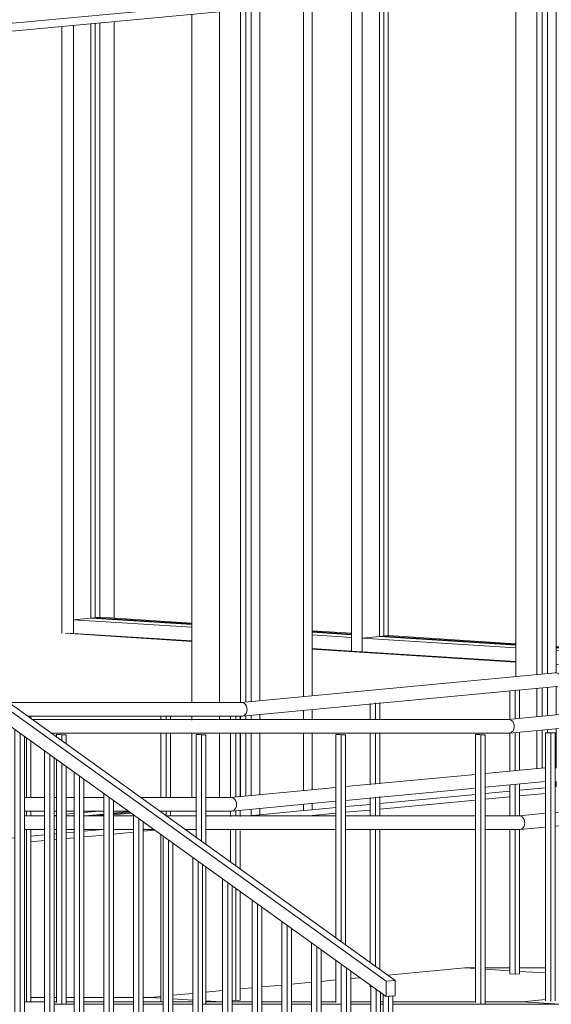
# Model space of a CAD drawing. Header units: millimetres. Extents: x -784 to 360321, y -10607 to 16514.
# Tile 58 of 95: x 272470 to 274406, y -2196 to 1393. Entities that reach past the tile are written whole.
import ezdxf

# ---------------------------------------------------------------- set-up
doc = ezdxf.new("R2010")
doc.units = ezdxf.units.MM
for name, color, linetype, lineweight in [('A-AREA', 7, 'Continuous', 5), ('A-GLAZ-CURT', 7, 'Continuous', 5), ('A-GLAZ-CWMG', 7, 'Continuous', 5), ('S-COLS-SYMB', 7, 'Continuous', 18)]:
    doc.layers.add(name, color=color, linetype=linetype, lineweight=lineweight)
for name, color, linetype, lineweight, true_color in [('A-FLOR', 7, 'Continuous', 18, 0x7f7f7f), ('A-FLOR-HRAL', 7, 'Continuous', 18, 0x7f7f7f), ('A-WALL', 7, 'Continuous', 18, 0x7f7f7f)]:
    doc.layers.add(name, color=color, linetype=linetype, lineweight=lineweight, true_color=true_color)

# ---------------------------------------------------------------- blocks, each defined once
blk = doc.blocks.new('Panel systemowy - Przeszklony-V232-_3D_ Kopia 1')
at = {"layer": 'A-GLAZ-CURT', "color": 250, "true_color": 0x404040}
for p, q in [((47502.1, 1530.6), (47502.1, -994.7)), ((47502.1, -1044.4), (47502.1, -1148.4)), ((47502.1, -1198), (47502.1, -1337.6))]:
    blk.add_line(p, q, dxfattribs=at)
at = {"layer": 'A-GLAZ-CURT'}
for p, q in [((47521.4, -992.9), (47521.4, 1532.4)), ((47521.4, -1146.6), (47521.4, -1042.6)), ((47521.4, -1335.8), (47521.4, -1196.2))]:
    blk.add_line(p, q, dxfattribs=at)
blk = doc.blocks.new('Prostokątny szpros - 50 x 150mm-V240-_3D_ Kopia 1')
at = {"layer": 'A-GLAZ-CWMG'}
for p, q in [((46462.1, 1462), (46462.1, -1092.6)), ((46493.9, -1089.6), (46493.9, 1465)), ((46462.1, -1142.3), (46462.1, -1159.9)), ((46493.9, -1159.9), (46493.9, -1139.3)), ((46462.1, -1207.2), (46462.1, -1435.5)), ((46493.9, -1432.5), (46493.9, -1207.2)), ((46462.1, -1485.2), (46462.1, -1508.4)), ((46493.9, -1505.4), (46462.1, -1508.4)), ((46493.9, -1505.4), (46493.9, -1482.2))]:
    blk.add_line(p, q, dxfattribs=at)
at = {"layer": 'A-GLAZ-CWMG', "color": 250, "true_color": 0x404040}
for p, q in [((46346.3, 1421.9), (46346.3, -1097)), ((46346.3, -1145.1), (46346.3, -1160)), ((46346.3, -1207.2), (46346.3, -1443.4))]:
    blk.add_line(p, q, dxfattribs=at)
blk = doc.blocks.new('Prostokątny szpros - 50 x 150mm-V242-_3D_ Kopia 1')
at = {"layer": 'A-GLAZ-CWMG'}
for p, q in [((47541.1, 1563.5), (47541.1, -991)), ((47572.9, -988.3), (47572.9, 1566.5)), ((47541.1, -1040.8), (47541.1, -1144.8)), ((47572.9, -1141.8), (47572.9, -1037.8)), ((47541.1, -1194.4), (47541.1, -1207.8)), ((47572.9, -1335.8), (47572.9, -1191.4)), ((47572.9, -1403.9), (47572.9, -1384))]:
    blk.add_line(p, q, dxfattribs=at)
at = {"layer": 'A-GLAZ-CWMG', "color": 250, "true_color": 0x404040}
blk.add_line((47425.3, 1523.4), (47425.3, -1001.9), dxfattribs=at)
blk = doc.blocks.new('Prostokątny szpros - 50 x 150mm-V243-_3D_ Kopia 1')
at = {"layer": 'A-GLAZ-CWMG'}
for p, q in [((46652.8, 1480), (46652.8, -1074.9)), ((46684.6, -1072), (46684.6, 1483)), ((46652.8, -1124.4), (46652.8, -1159.7)), ((46684.6, -1159.7), (46684.6, -1121.4)), ((46652.8, -1207.2), (46652.8, -1417.8)), ((46684.6, -1414.9), (46684.6, -1207.2)), ((46652.8, -1467.2), (46652.8, -1490.4)), ((46684.6, -1487.4), (46684.6, -1464.2)), ((46684.6, -1487.4), (46652.8, -1490.4))]:
    blk.add_line(p, q, dxfattribs=at)
blk = doc.blocks.new('Prostokątny szpros - 50 x 150mm-V251-_3D_ Kopia 1')
at = {"layer": 'A-GLAZ-CWMG'}
for p, q in [((46652.8, -1467.2), (46652.8, -1490.4)), ((46493.9, -1505.4), (46493.9, -1482.2)), ((46493.9, -1505.4), (46652.8, -1490.4))]:
    blk.add_line(p, q, dxfattribs=at)
blk = doc.blocks.new('Prostokątny szpros - 50 x 150mm-V253-_3D_ Kopia 1')
at = {"layer": 'A-GLAZ-CWMG'}
for p, q in [((46930.9, -1464.3), (47279.1, -1431.5)), ((47314.3, -1428.2), (47404.3, -1419.7)), ((47439.5, -1416.4), (47533.4, -1407.6)), ((46684.6, -1487.4), (46684.6, -1464.2)), ((46805.7, -1476), (46895.7, -1467.6)), ((46684.6, -1487.4), (46770.6, -1479.3))]:
    blk.add_line(p, q, dxfattribs=at)
blk = doc.blocks.new('Prostokątny szpros - 50 x 150mm-1766947-_3D_ Kopia 1')
at = {"layer": 'A-GLAZ-CWMG'}
for p, q in [((34967, 351.6), (35864, 436)), ((35864, 465.3), (35864, 436)), ((34967, 351.6), (34967, 380.9))]:
    blk.add_line(p, q, dxfattribs=at)
blk = doc.blocks.new('Panel systemowy - Przeszklony-1765324-_3D_ Kopia 1')
at = {"layer": 'A-GLAZ-CURT', "color": 250, "true_color": 0x404040}
for p, q in [((45878.5, 1377.9), (45878.5, -788.6)), ((45878.5, -788.6), (46245.7, -812)), ((46684.6, -840), (46827.1, -849.1))]:
    blk.add_line(p, q, dxfattribs=at)
at = {"layer": 'A-GLAZ-CURT', "color": 8, "true_color": 0x6f6f6f}
for p, q in [((45894.4, -787.1), (45894.4, 1379.4)), ((45878.5, -788.6), (45894.4, -787.1)), ((46245.7, -809.5), (45894.4, -787.1)), ((46827.1, -846.6), (46684.6, -837.5))]:
    blk.add_line(p, q, dxfattribs=at)
blk = doc.blocks.new('Prostokątny szpros - 50 x 150mm-V257-_3D_ Kopia 1')
at = {"layer": 'A-GLAZ-CWMG', "color": 250, "true_color": 0x404040}
for p, q in [((45815.3, 1371.9), (45815.3, -844.4)), ((45815.3, -844.4), (45796, -843.1))]:
    blk.add_line(p, q, dxfattribs=at)
at = {"layer": 'A-GLAZ-CWMG', "color": 8, "true_color": 0x6f6f6f}
blk.add_line((45910.6, 1380.9), (45910.6, -790.6), dxfattribs=at)
blk = doc.blocks.new('Prostokątny szpros - 50 x 150mm-V258-_3D_ Kopia 1')
at = {"layer": 'A-GLAZ-CWMG', "color": 8, "true_color": 0x6f6f6f}
blk.add_line((46961, 1479.7), (46961, -857.6), dxfattribs=at)
at = {"layer": 'A-GLAZ-CWMG', "color": 250, "true_color": 0x404040}
for p, q in [((46827.1, 1467.1), (46827.1, -908.9)), ((46865.7, 1470.7), (46865.7, -911.4)), ((46865.7, -911.4), (46827.1, -908.9))]:
    blk.add_line(p, q, dxfattribs=at)
blk = doc.blocks.new('Prostokątny szpros - 50 x 150mm-1765318-_3D_ Kopia 1')
at = {"layer": 'A-GLAZ-CWMG', "color": 250, "true_color": 0x404040}
for p, q in [((45815.3, -794.5), (45878.5, -788.6)), ((45815.3, -844.4), (45815.3, -794.5)), ((45815.3, -794.5), (46245.7, -822)), ((45815.3, -844.4), (46245.7, -871.8)), ((46684.6, -850), (46827.1, -859)), ((46827.1, -859), (46827.1, -908.9)), ((46684.6, -899.8), (46827.1, -908.9))]:
    blk.add_line(p, q, dxfattribs=at)
at = {"layer": 'A-GLAZ-CWMG', "color": 8, "true_color": 0x6f6f6f}
for p, q in [((45878.5, -788.6), (45910.6, -785.5)), ((45910.6, -785.5), (46245.7, -806.9)), ((46684.6, -834.9), (46827.1, -844))]:
    blk.add_line(p, q, dxfattribs=at)
blk = doc.blocks.new('Panel systemowy - Przeszklony-V263-_3D_ Kopia 1')
at = {"layer": 'A-GLAZ-CURT', "color": 250, "true_color": 0x404040}
for p, q in [((46928.9, 1476.7), (46928.9, -855.6)), ((46928.9, -855.6), (47425.3, -887.2)), ((47572.9, -896.6), (47877.5, -916.1))]:
    blk.add_line(p, q, dxfattribs=at)
at = {"layer": 'A-GLAZ-CURT', "color": 8, "true_color": 0x6f6f6f}
for p, q in [((46944.8, -854.1), (46944.8, 1478.2)), ((46928.9, -855.6), (46944.8, -854.1)), ((47425.3, -884.7), (46944.8, -854.1)), ((47877.5, -913.6), (47572.9, -894.1))]:
    blk.add_line(p, q, dxfattribs=at)
blk = doc.blocks.new('Prostokątny szpros - 50 x 150mm-V264-_3D_ Kopia 1')
at = {"layer": 'A-GLAZ-CWMG', "color": 250, "true_color": 0x404040}
for p, q in [((46865.7, -861.5), (46928.9, -855.6)), ((46865.7, -911.4), (46865.7, -861.5)), ((46865.7, -861.5), (47425.3, -897.2)), ((46865.7, -911.4), (47425.3, -947.1)), ((47572.9, -906.6), (47877.5, -926.1)), ((47877.5, -926.1), (47877.5, -975.9)), ((47572.9, -956.5), (47877.5, -975.9))]:
    blk.add_line(p, q, dxfattribs=at)
at = {"layer": 'A-GLAZ-CWMG', "color": 8, "true_color": 0x6f6f6f}
for p, q in [((46928.9, -855.6), (46961, -852.5)), ((46961, -852.5), (47425.3, -882.2)), ((47572.9, -891.6), (47877.5, -911))]:
    blk.add_line(p, q, dxfattribs=at)
blk = doc.blocks.new('Poręcz - 25mm-1723114-_3D_ Kopia 1')
at = {"layer": 'A-FLOR-HRAL', "color": 7, "lineweight": 5}
for p, q in [((45277.3, -2128.5), (45277.3, -961.3)), ((45296.6, -975.2), (45296.6, -2129.7)), ((45312.4, -2128.2), (45312.4, -986.6)), ((45277.3, -2128.5), (45296.6, -2129.7)), ((45296.6, -2129.7), (45312.4, -2128.2))]:
    blk.add_line(p, q, dxfattribs=at)
blk = doc.blocks.new('Poręcz - 25mm-1723112-_3D_ Kopia 1')
at = {"layer": 'A-FLOR-HRAL', "color": 7, "lineweight": 5}
for p, q in [((45385.3, -2135.4), (45385.3, -1039.1)), ((45404.6, -1053), (45404.6, -2136.6)), ((45420.5, -2135.1), (45420.5, -1064.4)), ((45385.3, -2135.4), (45404.6, -2136.6)), ((45404.6, -2136.6), (45420.5, -2135.1))]:
    blk.add_line(p, q, dxfattribs=at)
blk = doc.blocks.new('Poręcz - 25mm-1723110-_3D_ Kopia 1')
at = {"layer": 'A-FLOR-HRAL', "color": 7, "lineweight": 5}
for p, q in [((45493.4, -2304.3), (45493.4, -1116.8)), ((45512.7, -1130.7), (45512.7, -2305.5)), ((45528.6, -2304), (45528.6, -1142.2)), ((45493.4, -2304.3), (45512.7, -2305.5)), ((45512.7, -2305.5), (45528.6, -2304))]:
    blk.add_line(p, q, dxfattribs=at)
blk = doc.blocks.new('Poręcz - 25mm-1723108-_3D_ Kopia 1')
at = {"layer": 'A-FLOR-HRAL', "color": 7, "lineweight": 5}
for p, q in [((45601.5, -2311.2), (45601.5, -1194.6)), ((45620.8, -1208.5), (45620.8, -2312.4)), ((45636.7, -2310.9), (45636.7, -1219.9)), ((45601.5, -2311.2), (45620.8, -2312.4)), ((45620.8, -2312.4), (45636.7, -2310.9))]:
    blk.add_line(p, q, dxfattribs=at)
blk = doc.blocks.new('Poręcz - 25mm-1723106-_3D_ Kopia 1')
at = {"layer": 'A-FLOR-HRAL', "color": 7, "lineweight": 5}
for p, q in [((45709.5, -2318.1), (45709.5, -1272.4)), ((45728.8, -1286.3), (45728.8, -2319.3)), ((45744.7, -2317.8), (45744.7, -1297.7)), ((45709.5, -2318.1), (45726.9, -2319.2)), ((45728.8, -2319.3), (45744.7, -2317.8))]:
    blk.add_line(p, q, dxfattribs=at)
blk = doc.blocks.new('Poręcz - 25mm-1723104-_3D_ Kopia 1')
at = {"layer": 'A-FLOR-HRAL', "color": 7, "lineweight": 5}
for p, q in [((45817.6, -2487), (45817.6, -1350.2)), ((45836.9, -1364.1), (45836.9, -2488.2)), ((45852.8, -2486.7), (45852.8, -1375.5)), ((45817.6, -2487), (45836.9, -2488.2)), ((45836.9, -2488.2), (45852.8, -2486.7))]:
    blk.add_line(p, q, dxfattribs=at)
blk = doc.blocks.new('Poręcz - 25mm-1723102-_3D_ Kopia 1')
at = {"layer": 'A-FLOR-HRAL', "color": 7, "lineweight": 5}
for p, q in [((45925.7, -2493.9), (45925.7, -1427.9)), ((45945, -1441.8), (45945, -2495.1)), ((45960.9, -2493.6), (45960.9, -1453.3)), ((45925.7, -2493.9), (45945, -2495.1)), ((45945, -2495.1), (45960.9, -2493.6))]:
    blk.add_line(p, q, dxfattribs=at)
blk = doc.blocks.new('Poręcz - 25mm-1723100-_3D_ Kopia 1')
at = {"layer": 'A-FLOR-HRAL', "color": 7, "lineweight": 5}
for p, q in [((46033.7, -2662.8), (46033.7, -1505.7)), ((46053, -1519.6), (46053, -2664)), ((46068.9, -2662.5), (46068.9, -1531)), ((46033.7, -2662.8), (46053, -2664)), ((46053, -2664), (46068.9, -2662.5))]:
    blk.add_line(p, q, dxfattribs=at)
blk = doc.blocks.new('Poręcz - 25mm-1723098-_3D_ Kopia 1')
at = {"layer": 'A-FLOR-HRAL', "color": 7, "lineweight": 5}
for p, q in [((46141.8, -2669.7), (46141.8, -1583.5)), ((46161.1, -1597.4), (46161.1, -2670.9)), ((46177, -2669.4), (46177, -1608.8)), ((46141.8, -2669.7), (46161.1, -2670.9)), ((46161.1, -2670.9), (46177, -2669.4))]:
    blk.add_line(p, q, dxfattribs=at)
blk = doc.blocks.new('Poręcz - 25mm-1723096-_3D_ Kopia 1')
at = {"layer": 'A-FLOR-HRAL', "color": 7, "lineweight": 5}
for p, q in [((46249.9, -2838.6), (46249.9, -1661.3)), ((46269.2, -1675.1), (46269.2, -2839.8)), ((46285.1, -2838.3), (46285.1, -1686.6)), ((46249.9, -2838.6), (46269.2, -2839.8)), ((46269.2, -2839.8), (46285.1, -2838.3))]:
    blk.add_line(p, q, dxfattribs=at)
blk = doc.blocks.new('Poręcz - 25mm-1723094-_3D_ Kopia 1')
at = {"layer": 'A-FLOR-HRAL', "color": 7, "lineweight": 5}
for p, q in [((46357.9, -2845.5), (46357.9, -1739)), ((46377.2, -1752.9), (46377.2, -2846.7)), ((46393.1, -2845.2), (46393.1, -1764.4)), ((46357.9, -2845.5), (46377.2, -2846.7)), ((46377.2, -2846.7), (46393.1, -2845.2))]:
    blk.add_line(p, q, dxfattribs=at)
blk = doc.blocks.new('Poręcz - 25mm-1723092-_3D_ Kopia 1')
at = {"layer": 'A-FLOR-HRAL', "color": 7, "lineweight": 5}
for p, q in [((46466, -2852.7), (46466, -1816.8)), ((46485.3, -1830.7), (46485.3, -3015.6)), ((46501.2, -3014.1), (46501.2, -1842.1)), ((46466, -3014.4), (46485.3, -3015.6)), ((46485.3, -3015.6), (46501.2, -3014.1))]:
    blk.add_line(p, q, dxfattribs=at)
blk = doc.blocks.new('Poręcz - 25mm-1723090-_3D_ Kopia 1')
at = {"layer": 'A-FLOR-HRAL', "color": 7, "lineweight": 5}
for p, q in [((46574.1, -3021.3), (46574.1, -1894.6)), ((46593.4, -1908.5), (46593.4, -3022.5)), ((46609.3, -3021), (46609.3, -1919.9)), ((46574.1, -3021.3), (46593.4, -3022.5)), ((46593.4, -3022.5), (46609.3, -3021))]:
    blk.add_line(p, q, dxfattribs=at)
blk = doc.blocks.new('Poręcz - 25mm-1723088-_3D_ Kopia 1')
at = {"layer": 'A-FLOR-HRAL', "color": 7, "lineweight": 5}
for p, q in [((46682.1, -3028.2), (46682.1, -1972.4)), ((46701.4, -1986.2), (46701.4, -3029.4)), ((46717.3, -3027.9), (46717.3, -1997.7)), ((46682.1, -3028.2), (46701.4, -3029.4)), ((46701.4, -3029.4), (46717.3, -3027.9))]:
    blk.add_line(p, q, dxfattribs=at)
blk = doc.blocks.new('Poręcz - 25mm-1723086-_3D_ Kopia 1')
at = {"layer": 'A-FLOR-HRAL', "color": 7, "lineweight": 5}
for p, q in [((46790.2, -3197.1), (46790.2, -2050.1)), ((46809.5, -2064), (46809.5, -3198.3)), ((46825.4, -3196.8), (46825.4, -2075.5)), ((46790.2, -3197.1), (46809.5, -3198.3)), ((46809.5, -3198.3), (46825.4, -3196.8))]:
    blk.add_line(p, q, dxfattribs=at)
blk = doc.blocks.new('Poręcz - 25mm-1723084-_3D_ Kopia 1')
at = {"layer": 'A-FLOR-HRAL', "color": 7, "lineweight": 5}
for p, q in [((46898.3, -3204), (46898.3, -2127.9)), ((46917.6, -2141.8), (46917.6, -3205.2)), ((46933.5, -3203.7), (46933.5, -2153.2)), ((46898.3, -3204), (46917.6, -3205.2)), ((46917.6, -3205.2), (46933.5, -3203.7))]:
    blk.add_line(p, q, dxfattribs=at)
blk = doc.blocks.new('Poręcz - 25mm-1723082-_3D_ Kopia 1')
at = {"layer": 'A-FLOR-HRAL', "color": 7, "lineweight": 5}
for p, q in [((45232.9, -2125.7), (45232.9, -929.4)), ((45252.2, -943.2), (45252.2, -2126.9)), ((45268.1, -2125.4), (45268.1, -954.7)), ((45232.9, -2125.7), (45252.2, -2126.9)), ((45252.2, -2126.9), (45268.1, -2125.4))]:
    blk.add_line(p, q, dxfattribs=at)
blk = doc.blocks.new('Poręcz - 25mm-1723080-_3D_ Kopia 1')
at = {"layer": 'A-FLOR-HRAL', "color": 7, "lineweight": 5}
for p, q in [((46942.7, -3206.8), (46942.7, -2159.8)), ((46977.9, -2165.8), (46962, -2167.3)), ((46962, -2167.3), (46962, -3208.1)), ((46977.9, -3206.6), (46977.9, -2165.8)), ((46942.7, -3206.8), (46962, -3208.1)), ((46962, -3208.1), (46977.9, -3206.6))]:
    blk.add_line(p, q, dxfattribs=at)
blk = doc.blocks.new('Poręcz - Poręcz-1637198-_3D_ Kopia 1')
for name in ['Poręcz - 25mm-1723082-_3D_ Kopia 1', 'Poręcz - 25mm-1723114-_3D_ Kopia 1', 'Poręcz - 25mm-1723112-_3D_ Kopia 1', 'Poręcz - 25mm-1723110-_3D_ Kopia 1', 'Poręcz - 25mm-1723108-_3D_ Kopia 1', 'Poręcz - 25mm-1723106-_3D_ Kopia 1', 'Poręcz - 25mm-1723104-_3D_ Kopia 1', 'Poręcz - 25mm-1723102-_3D_ Kopia 1', 'Poręcz - 25mm-1723100-_3D_ Kopia 1', 'Poręcz - 25mm-1723098-_3D_ Kopia 1', 'Poręcz - 25mm-1723096-_3D_ Kopia 1', 'Poręcz - 25mm-1723094-_3D_ Kopia 1', 'Poręcz - 25mm-1723092-_3D_ Kopia 1', 'Poręcz - 25mm-1723090-_3D_ Kopia 1', 'Poręcz - 25mm-1723088-_3D_ Kopia 1', 'Poręcz - 25mm-1723086-_3D_ Kopia 1', 'Poręcz - 25mm-1723084-_3D_ Kopia 1', 'Poręcz - 25mm-1723080-_3D_ Kopia 1']:
    blk.add_blockref(name, (0, 0))
blk = doc.blocks.new('Typ poręczy górnej - Górna poręcz_wewnętrzny_-1637208-_3D_ Kopia 1')
at = {"layer": 'A-FLOR-HRAL', "color": 7, "lineweight": 5}
for p, q in [((45224.9, -867.7), (45256.7, -864.7)), ((45224.9, -923.6), (45224.9, -867.7)), ((46954, -2112.1), (45224.9, -867.7)), ((45256.7, -864.7), (46985.8, -2109.1)), ((45224.9, -923.6), (46954, -2168)), ((46985.8, -2109.1), (46954, -2112.1)), ((46954, -2112.1), (46954, -2168)), ((46985.8, -2165), (46985.8, -2109.1)), ((46954, -2168), (46985.8, -2165))]:
    blk.add_line(p, q, dxfattribs=at)
blk = doc.blocks.new('Panel systemowy - Przeszklony-V296-_3D_ Kopia 1')
at = {"layer": 'A-GLAZ-CURT', "color": 250, "true_color": 0x404040}
for p, q in [((46423.1, 1429.1), (46423.1, -1095.7)), ((46423.1, -1145.1), (46423.1, -1159.9)), ((46423.1, -1207.2), (46423.1, -1439.1)), ((45925.7, -1502.8), (45856.9, -1509.3)), ((46017.7, -1494.2), (45960.9, -1499.5))]:
    blk.add_line(p, q, dxfattribs=at)
at = {"layer": 'A-GLAZ-CURT'}
for p, q in [((46442.4, -1094.4), (46442.4, 1430.9)), ((46442.4, -1159.9), (46442.4, -1144.2)), ((46442.4, -1437.3), (46442.4, -1207.2)), ((45889.3, -1509.3), (45925.7, -1505.9)), ((45960.9, -1502.5), (46021.4, -1496.8))]:
    blk.add_line(p, q, dxfattribs=at)
blk = doc.blocks.new('Prostokątny szpros - 50 x 150mm-V297-_3D_ Kopia 1')
at = {"layer": 'A-GLAZ-CWMG', "color": 250, "true_color": 0x404040}
for p, q in [((45753.4, -1506.9), (45744.7, -1507.7)), ((45817.6, -1500.9), (45788.6, -1503.6)), ((45909.7, -1492.2), (45852.8, -1497.5))]:
    blk.add_line(p, q, dxfattribs=at)
at = {"layer": 'A-GLAZ-CWMG'}
for p, q in [((46025.2, -1499.6), (45960.9, -1505.7)), ((46462.1, -1485.2), (46462.1, -1508.4)), ((46452.6, -1509.2), (46462.1, -1508.4)), ((45565.1, -1592.7), (45565.1, -1557.9)), ((45659.5, -1583.9), (45709.5, -1579.1)), ((45744.7, -1575.8), (45753.4, -1575)), ((45788.6, -1571.7), (45817.6, -1569)), ((45852.8, -1565.7), (45921.4, -1559.2)), ((45565.1, -1592.7), (45601.5, -1589.3))]:
    blk.add_line(p, q, dxfattribs=at)
blk = doc.blocks.new('Poręcz - ARC_BALUSTRADE_SQUARE_25mm-1741302-_3D_ Kopia 1')
at = {"layer": 'A-FLOR-HRAL', "color": 7, "lineweight": 5}
for p, q in [((47279.1, -1212.6), (47279.1, -2189.5)), ((47298.4, -1213.8), (47279.1, -1212.6)), ((47279.1, -1212.6), (47295, -1212.6)), ((47295, -1212.6), (47314.3, -1213.8)), ((47298.4, -2196.4), (47298.4, -1213.8)), ((47314.3, -1213.8), (47298.4, -1213.8)), ((47314.3, -2196.4), (47314.3, -1213.8))]:
    blk.add_line(p, q, dxfattribs=at)
blk = doc.blocks.new('Poręcz - ARC_BALUSTRADE_SQUARE_25mm-V300-_3D_ Kopia 1')
at = {"layer": 'A-FLOR-HRAL', "color": 7, "lineweight": 5}
for p, q in [((46770.6, -1212.6), (46770.6, -1954.2)), ((46789.9, -1213.8), (46770.6, -1212.6)), ((46770.6, -1212.6), (46786.4, -1212.6)), ((46786.4, -1212.6), (46805.7, -1213.8)), ((46789.9, -1968.1), (46789.9, -1213.8)), ((46805.7, -1213.8), (46789.9, -1213.8)), ((46805.7, -1979.5), (46805.7, -1213.8)), ((46770.6, -2036), (46770.6, -2189.5)), ((46789.9, -2196.4), (46789.9, -2049.9))]:
    blk.add_line(p, q, dxfattribs=at)
blk = doc.blocks.new('Poręcz - ARC_BALUSTRADE_SQUARE_25mm-V301-_3D_ Kopia 1')
at = {"layer": 'A-FLOR-HRAL', "color": 7, "lineweight": 5}
for p, q in [((46262, -1212.6), (46262, -1588.2)), ((46281.3, -1213.9), (46262, -1212.6)), ((46262, -1212.6), (46277.9, -1212.6)), ((46277.9, -1212.6), (46297.2, -1213.9)), ((46281.3, -1602.1), (46281.3, -1213.9)), ((46297.2, -1213.9), (46281.3, -1213.9)), ((46297.2, -1613.5), (46297.2, -1213.9)), ((46297.2, -2196.5), (46297.2, -1695.3))]:
    blk.add_line(p, q, dxfattribs=at)
blk = doc.blocks.new('Poręcz - ARC_BALUSTRADE_SQUARE_25mm-V302-_3D_ Kopia 1')
at = {"layer": 'A-FLOR-HRAL', "color": 7, "lineweight": 5}
for p, q in [((45753.4, -1212.7), (45753.4, -1222.2)), ((45772.7, -1213.9), (45753.4, -1212.7)), ((45753.4, -1212.7), (45769.3, -1212.7)), ((45769.3, -1212.7), (45788.6, -1213.9)), ((45772.7, -1236.1), (45772.7, -1213.9)), ((45788.6, -1213.9), (45772.7, -1213.9)), ((45788.6, -1247.5), (45788.6, -1213.9)), ((45753.4, -1304), (45753.4, -2189.6)), ((45772.7, -2196.5), (45772.7, -1317.9)), ((45788.6, -2196.5), (45788.6, -1329.3))]:
    blk.add_line(p, q, dxfattribs=at)
blk = doc.blocks.new('Poręcz - Poręcz-1723505-_3D_ Kopia 1')
at = {"layer": 'A-FLOR-HRAL', "color": 7, "lineweight": 5}
for p, q in [((47399.7, -1157.8), (45664, -1157.8)), ((47419.2, -1177.5), (47419.9, -1183.9)), ((47419.9, -1184), (47419.3, -1190.4)), ((45733.5, -1207.8), (47401.6, -1207.8)), ((47419.2, -1190.4), (47417.3, -1196.2)), ((45709.5, -1509.3), (45636.7, -1509.3)), ((45753.4, -1509.3), (45744.7, -1509.3)), ((45817.6, -1509.3), (45788.6, -1509.3)), ((45925.7, -1509.2), (45852.8, -1509.3)), ((46033.7, -1509.2), (45960.9, -1509.2)), ((46262, -1509.2), (46152.3, -1509.2)), ((46770.6, -1509.2), (46297.2, -1509.2)), ((47279.1, -1509.2), (46805.7, -1509.2)), ((47438.3, -1509.2), (47314.3, -1509.2)), ((47457.8, -1541.8), (47455.9, -1547.7)), ((47457.8, -1528.9), (47458.5, -1535.3)), ((47458.5, -1535.4), (47457.9, -1541.8)), ((45636.7, -1559.3), (45709.5, -1559.3)), ((45744.7, -1559.3), (45753.4, -1559.3)), ((45788.6, -1559.3), (45817.6, -1559.3)), ((45852.8, -1559.3), (45925.7, -1559.2)), ((45960.9, -1559.2), (46033.7, -1559.2)), ((46068.9, -1559.2), (46108.1, -1559.2)), ((46221.7, -1559.2), (46262, -1559.2)), ((46297.2, -1559.2), (46770.6, -1559.2)), ((46805.7, -1559.2), (47279.1, -1559.2)), ((47314.3, -1559.2), (47440.2, -1559.2))]:
    blk.add_line(p, q, dxfattribs=at)
for points in [[(47399.7, -1157.8, 0), (47400.6, -1157.8, 0), (47405.6, -1159, 0), (47410.3, -1161.7, 0), (47414.3, -1166, 0), (47417.3, -1171.3, 0), (47419.2, -1177.4, 0)], [(47417.3, -1196.3, 0), (47414.3, -1201.3, 0), (47410.3, -1205, 0), (47405.6, -1207.2, 0), (47400.6, -1207.7, 0)], [(47438.3, -1509.2, 0), (47439.2, -1509.2, 0), (47444.2, -1510.4, 0), (47448.9, -1513.2, 0), (47452.8, -1517.4, 0), (47455.9, -1522.7, 0), (47457.8, -1528.9, 0)], [(47455.9, -1547.7, 0), (47452.8, -1552.7, 0), (47448.9, -1556.4, 0), (47444.2, -1558.6, 0), (47439.2, -1559.1, 0)]]:
    blk.add_polyline3d(points, dxfattribs=at)
for name in ['Poręcz - ARC_BALUSTRADE_SQUARE_25mm-V302-_3D_ Kopia 1', 'Poręcz - ARC_BALUSTRADE_SQUARE_25mm-V301-_3D_ Kopia 1', 'Poręcz - ARC_BALUSTRADE_SQUARE_25mm-V300-_3D_ Kopia 1', 'Poręcz - ARC_BALUSTRADE_SQUARE_25mm-1741302-_3D_ Kopia 1']:
    blk.add_blockref(name, (0, 0))
blk = doc.blocks.new('Poręcz - ARC_BALUSTRADE_SQUARE_25mm-1741304-_3D_ Kopia 1')
at = {"layer": 'A-FLOR-HRAL', "color": 7, "lineweight": 5}
for p, q in [((48550.6, -1111.7), (48566.5, -1110.2)), ((48550.6, -1111.7), (48550.6, -1659.8)), ((48569.9, -1112.9), (48550.6, -1111.7)), ((48566.5, -1110.2), (48585.8, -1111.4)), ((48585.8, -1111.4), (48569.9, -1112.9)), ((48585.8, -1653.2), (48585.8, -1111.4)), ((48569.9, -1656.1), (48569.9, -1112.9)), ((48550.6, -1708.4), (48550.6, -1999)), ((48569.9, -1995.4), (48569.9, -1704.7)), ((48585.8, -1992.4), (48585.8, -1701.7)), ((48569.9, -2089.9), (48569.9, -2044)), ((48585.8, -2088.5), (48585.8, -2041)), ((48550.6, -2047.6), (48550.6, -2088.7))]:
    blk.add_line(p, q, dxfattribs=at)
blk = doc.blocks.new('Poręcz - ARC_BALUSTRADE_SQUARE_25mm-V305-_3D_ Kopia 1')
at = {"layer": 'A-FLOR-HRAL', "color": 7, "lineweight": 5}
for p, q in [((48042, -1159.5), (48057.9, -1158)), ((48042, -1159.5), (48042, -1755.1)), ((48061.3, -1160.7), (48042, -1159.5)), ((48057.9, -1158), (48077.2, -1159.2)), ((48077.2, -1159.2), (48061.3, -1160.7)), ((48061.3, -1751.5), (48061.3, -1160.7)), ((48077.2, -1748.5), (48077.2, -1159.2)), ((48042, -1805.3), (48042, -2094.4)), ((48061.3, -2090.7), (48061.3, -1801.7)), ((48077.2, -2087.8), (48077.2, -1798.7))]:
    blk.add_line(p, q, dxfattribs=at)
blk = doc.blocks.new('Poręcz - ARC_BALUSTRADE_SQUARE_25mm-V306-_3D_ Kopia 1')
at = {"layer": 'A-FLOR-HRAL', "color": 7, "lineweight": 5}
for p, q in [((47533.4, -1207.3), (47549.3, -1205.8)), ((47533.4, -1207.3), (47533.4, -2184.4)), ((47552.7, -1208.6), (47533.4, -1207.3)), ((47549.3, -1205.8), (47568.6, -1207.1)), ((47568.6, -1207.1), (47552.7, -1208.6)), ((47552.7, -2185.6), (47552.7, -1208.6)), ((47568.6, -2184.1), (47568.6, -1207.1))]:
    blk.add_line(p, q, dxfattribs=at)
blk = doc.blocks.new('Poręcz - Poręcz-1724152-_3D_ Kopia 1')
at = {"layer": 'A-FLOR-HRAL', "color": 7, "lineweight": 5}
for p, q in [((48542.6, -1050.2), (47398.3, -1157.8)), ((48564.2, -1076.4), (48563.5, -1082.7)), ((47402.9, -1207.6), (48547.2, -1100)), ((48549.9, -1099.5), (48544.9, -1100)), ((48563.5, -1082.8), (48561.6, -1088.6)), ((47400.6, -1207.6), (47405.6, -1207.1)), ((48550.6, -1404.5), (48077.2, -1449)), ((48602.1, -1434.2), (48600.2, -1440)), ((48602.8, -1427.8), (48602.1, -1434.1)), ((48042, -1452.3), (47568.6, -1496.8)), ((48077.2, -1499.2), (48550.6, -1454.7)), ((48588.5, -1450.9), (48585.8, -1451.4)), ((47533.4, -1500.1), (47436.9, -1509.2)), ((47568.6, -1547.1), (48042, -1502.5)), ((47439.2, -1559), (47444.2, -1558.5)), ((47441.5, -1559), (47533.4, -1550.4))]:
    blk.add_line(p, q, dxfattribs=at)
for points in [[(48539.9, -1050.7, 0), (48544.9, -1050.2, 0), (48549.9, -1051.3, 0), (48554.6, -1054.1, 0), (48558.6, -1058.3, 0), (48561.6, -1063.7, 0), (48563.5, -1069.8, 0), (48564.2, -1076.3, 0)], [(47419.9, -1183.9, 0), (47419.2, -1177.4, 0), (47417.3, -1171.3, 0), (47414.3, -1166, 0), (47410.3, -1161.7, 0), (47405.6, -1159, 0), (47400.6, -1157.8, 0)], [(47417.3, -1196.2, 0), (47419.2, -1190.3, 0), (47419.9, -1183.9, 0)], [(48583.5, -1401.6, 0), (48588.5, -1402.7, 0), (48593.2, -1405.5, 0), (48597.1, -1409.7, 0), (48600.2, -1415.1, 0), (48602.1, -1421.2, 0), (48602.8, -1427.7, 0)], [(47458.5, -1535.3, 0), (47457.8, -1528.9, 0), (47455.9, -1522.7, 0), (47452.8, -1517.4, 0), (47448.9, -1513.1, 0), (47444.2, -1510.4, 0), (47439.2, -1509.2, 0)], [(47455.9, -1547.6, 0), (47457.8, -1541.8, 0), (47458.5, -1535.3, 0)]]:
    blk.add_polyline3d(points, dxfattribs=at)
for name in ['Poręcz - ARC_BALUSTRADE_SQUARE_25mm-1741304-_3D_ Kopia 1', 'Poręcz - ARC_BALUSTRADE_SQUARE_25mm-V305-_3D_ Kopia 1', 'Poręcz - ARC_BALUSTRADE_SQUARE_25mm-V306-_3D_ Kopia 1']:
    blk.add_blockref(name, (0, 0))
blk = doc.blocks.new('Poręcz - ARC_BALUSTRADE_SQUARE_25mm-V319-_3D_ Kopia 1')
at = {"layer": 'A-FLOR-HRAL', "color": 7, "lineweight": 5}
for p, q in [((46132.8, -1159), (46132.8, -1145.2)), ((46152.1, -1145.2), (46152.1, -1159)), ((46168, -1159), (46168, -1145.2)), ((46132.8, -1443.7), (46132.8, -1207.3)), ((46152.1, -1207.3), (46152.1, -1443.6)), ((46168, -1443.6), (46168, -1207.3)), ((46152.1, -1491.6), (46152.1, -1509.1)), ((46168, -1510.4), (46168, -1491.6)), ((46132.8, -2186.3), (46132.8, -1577)), ((46141.8, -2186.9), (46132.8, -2186.3))]:
    blk.add_line(p, q, dxfattribs=at)
blk = doc.blocks.new('Poręcz - ARC_BALUSTRADE_SQUARE_25mm-V320-_3D_ Kopia 1')
at = {"layer": 'A-FLOR-HRAL', "color": 7, "lineweight": 5}
for p, q in [((45659.5, -1154.6), (45659.5, -1145.2)), ((45643.6, -1224.9), (45643.6, -1444.2)), ((45659.5, -1444.1), (45659.5, -1236.3)), ((45643.6, -1491.7), (45643.6, -1510.5)), ((45659.5, -1510.5), (45659.5, -1491.7)), ((45643.6, -1557.9), (45643.6, -2187.5)), ((45659.5, -2187.5), (45659.5, -1557.8)), ((45643.6, -2187.5), (45636.7, -2187.1)), ((45659.5, -2187.5), (45643.6, -2187.5))]:
    blk.add_line(p, q, dxfattribs=at)
blk = doc.blocks.new('Poręcz - Poręcz-1734755-_3D_ Kopia 1')
at = {"layer": 'A-FLOR-HRAL', "color": 7, "lineweight": 5}
for p, q in [((46427, -1095.7), (45577.7, -1095.8)), ((45647.2, -1145.8), (46428.9, -1145.7)), ((46446.6, -1115.4), (46447.3, -1121.9)), ((45709.5, -1442.2), (45636.7, -1442.2)), ((45753.4, -1442.2), (45744.7, -1442.2)), ((45817.6, -1442.2), (45788.6, -1442.2)), ((45925.7, -1442.2), (45852.8, -1442.2)), ((46262, -1442.2), (46059.1, -1442.2)), ((46388.4, -1442.2), (46297.2, -1442.2)), ((46408.7, -1468.4), (46408, -1474.8)), ((45636.7, -1492.2), (45709.5, -1492.2)), ((45744.7, -1492.2), (45753.4, -1492.2)), ((45788.6, -1492.2), (45817.6, -1492.2)), ((45852.8, -1492.2), (45925.7, -1492.2)), ((45960.9, -1492.2), (46015, -1492.2)), ((46128.6, -1492.2), (46262, -1492.2)), ((46297.2, -1492.2), (46390.3, -1492.2)), ((46408, -1474.8), (46406.1, -1480.7))]:
    blk.add_line(p, q, dxfattribs=at)
for points in [[(46427, -1095.7, 0), (46428, -1095.7, 0), (46433, -1096.9, 0), (46437.6, -1099.7, 0), (46441.6, -1103.9, 0), (46444.7, -1109.3, 0), (46446.6, -1115.4, 0)], [(46444.7, -1134.3, 0), (46441.6, -1139.2, 0), (46437.6, -1142.9, 0), (46433, -1145.1, 0), (46428, -1145.7, 0)], [(46447.3, -1121.9, 0), (46446.6, -1128.4, 0), (46444.7, -1134.2, 0)], [(46388.4, -1442.2, 0), (46389.4, -1442.2, 0), (46394.4, -1443.4, 0), (46399, -1446.2, 0), (46403, -1450.4, 0), (46406.1, -1455.8, 0), (46408, -1461.9, 0), (46408.7, -1468.4, 0)], [(46406.1, -1480.7, 0), (46403, -1485.7, 0), (46399, -1489.4, 0), (46394.4, -1491.6, 0), (46389.4, -1492.2, 0)]]:
    blk.add_polyline3d(points, dxfattribs=at)
for name in ['Poręcz - ARC_BALUSTRADE_SQUARE_25mm-V320-_3D_ Kopia 1', 'Poręcz - ARC_BALUSTRADE_SQUARE_25mm-V319-_3D_ Kopia 1']:
    blk.add_blockref(name, (0, 0))
blk = doc.blocks.new('Poręcz - ARC_BALUSTRADE_SQUARE_25mm-V324-_3D_ Kopia 1')
at = {"layer": 'A-FLOR-HRAL', "color": 7, "lineweight": 5}
for p, q in [((47404.3, -1157.4), (47404.3, -1053.4)), ((47423.6, -1051.7), (47423.6, -1155.7)), ((47439.5, -1154.2), (47439.5, -1050.2)), ((47404.3, -1346.8), (47404.3, -1207.2)), ((47423.6, -1205.4), (47423.6, -1345)), ((47439.5, -1343.5), (47439.5, -1203.9)), ((47404.3, -1510.4), (47404.3, -1396.4)), ((47423.6, -1394.6), (47423.6, -1510.4)), ((47439.5, -1510.4), (47439.5, -1393.1)), ((47404.3, -2085.4), (47404.3, -1558.6)), ((47423.6, -1558.6), (47423.6, -2086.6)), ((47439.5, -2085.1), (47439.5, -1558.6)), ((47423.6, -2086.6), (47404.3, -2085.4)), ((47439.5, -2085.1), (47423.6, -2086.6))]:
    blk.add_line(p, q, dxfattribs=at)
blk = doc.blocks.new('Poręcz - ARC_BALUSTRADE_SQUARE_25mm-V325-_3D_ Kopia 1')
at = {"layer": 'A-FLOR-HRAL', "color": 7, "lineweight": 5}
for p, q in [((46895.7, -1159.5), (46895.7, -1099.8)), ((46915, -1098), (46915, -1159.4)), ((46930.9, -1159.4), (46930.9, -1096.5)), ((46895.7, -1396.2), (46895.7, -1207.2)), ((46915, -1207.2), (46915, -1394.4)), ((46930.9, -1392.9), (46930.9, -1207.2)), ((46895.7, -1510.9), (46895.7, -1442.6)), ((46915, -1440.8), (46915, -1510.9)), ((46930.9, -1510.9), (46930.9, -1439.3)), ((46895.7, -2044.3), (46895.7, -1558.6)), ((46915, -1558.6), (46915, -2058.2)), ((46930.9, -2069.6), (46930.9, -1558.6)), ((46895.7, -2133.2), (46895.7, -2126.1))]:
    blk.add_line(p, q, dxfattribs=at)
blk = doc.blocks.new('Poręcz - ARC_BALUSTRADE_SQUARE_25mm-V326-_3D_ Kopia 1')
at = {"layer": 'A-FLOR-HRAL', "color": 7, "lineweight": 5}
for p, q in [((46387.1, -1160), (46387.1, -1145.1)), ((46406.4, -1145.1), (46406.4, -1160)), ((46422.3, -1159.9), (46422.3, -1145.1)), ((46387.1, -1442.2), (46387.1, -1207.2)), ((46406.4, -1207.2), (46406.4, -1440.6)), ((46422.3, -1439.2), (46422.3, -1207.2)), ((46387.1, -1511.4), (46387.1, -1491.6)), ((46406.4, -1490.4), (46406.4, -1506.9)), ((46422.3, -1511.4), (46422.3, -1488.9)), ((46387.1, -1678.3), (46387.1, -1558.7)), ((46406.4, -1558.7), (46406.4, -1692.2)), ((46422.3, -1703.6), (46422.3, -1563.5)), ((46406.4, -1773.9), (46406.4, -2182.3)), ((46422.3, -2180.8), (46422.3, -1785.4)), ((46406.4, -2182.3), (46393.1, -2181.4)), ((46422.3, -2180.8), (46406.4, -2182.3))]:
    blk.add_line(p, q, dxfattribs=at)
blk = doc.blocks.new('Poręcz - Poręcz-1734773-_3D_ Kopia 1')
at = {"layer": 'A-FLOR-HRAL', "color": 7, "lineweight": 5}
for p, q in [((47570, -988.1), (46425.7, -1095.8)), ((46430.3, -1145.6), (47574.6, -1037.9)), ((47577.3, -1037.4), (47572.3, -1038)), ((47590.9, -1020.7), (47589, -1026.6)), ((47591.6, -1014.3), (47590.9, -1020.7)), ((46428, -1145.6), (46433, -1145.1)), ((47279.1, -1358.4), (46805.7, -1402.9)), ((47531.4, -1334.6), (47314.3, -1355)), ((47528.7, -1335.1), (47533.7, -1334.6)), ((47314.3, -1405.3), (47533.4, -1384.7)), ((46770.6, -1406.2), (46387.1, -1442.3)), ((46805.7, -1453.1), (47279.1, -1408.6)), ((46391.7, -1492), (46770.6, -1456.4)), ((46389.4, -1492.1), (46394.4, -1491.5))]:
    blk.add_line(p, q, dxfattribs=at)
for points in [[(47567.3, -988.6, 0), (47572.3, -988.1, 0), (47577.3, -989.3, 0), (47581.9, -992.1, 0), (47585.9, -996.3, 0), (47589, -1001.6, 0), (47590.9, -1007.8, 0), (47591.6, -1014.3, 0)], [(46447.3, -1121.9, 0), (46446.6, -1115.4, 0), (46444.7, -1109.3, 0), (46441.6, -1103.9, 0), (46437.6, -1099.7, 0), (46433, -1096.9, 0), (46428, -1095.7, 0)], [(46444.7, -1134.2, 0), (46446.6, -1128.3, 0), (46447.3, -1121.9, 0)], [(46408.7, -1468.4, 0), (46408, -1461.9, 0), (46406.1, -1455.8, 0), (46403, -1450.4, 0), (46399, -1446.2, 0), (46394.4, -1443.4, 0), (46389.4, -1442.2, 0)], [(46406.1, -1480.7, 0), (46408, -1474.8, 0), (46408.7, -1468.4, 0)]]:
    blk.add_polyline3d(points, dxfattribs=at)
for name in ['Poręcz - ARC_BALUSTRADE_SQUARE_25mm-V324-_3D_ Kopia 1', 'Poręcz - ARC_BALUSTRADE_SQUARE_25mm-V325-_3D_ Kopia 1', 'Poręcz - ARC_BALUSTRADE_SQUARE_25mm-V326-_3D_ Kopia 1']:
    blk.add_blockref(name, (0, 0))
blk = doc.blocks.new('Poręcz - Poręcz-1734790-_3D_ Kopia 1')
at = {"layer": 'A-FLOR-HRAL', "color": 7, "lineweight": 5}
blk.add_line((47533.7, -1334.6), (47532.8, -1334.6), dxfattribs=at)

msp = doc.modelspace()

# ---------------------------------------------------------------- linework, layer by layer
at = {"layer": 'A-AREA', "color": 250, "true_color": 0x404040}
for p, q in [((272636.5, -844.1), (273097, -873.5)), ((273535.9, -901.5), (274276.6, -948.8))]:
    msp.add_line(p, q, dxfattribs=at)
at = {"layer": 'A-FLOR', "color": 250, "lineweight": 5, "true_color": 0x404040}
for p, q in [((273097, -873.5), (272636.5, -844.1)), ((274276.6, -948.8), (273535.9, -901.5))]:
    msp.add_line(p, q, dxfattribs=at)
at = {"layer": 'A-FLOR', "color": 7, "lineweight": 5}
for p, q in [((274091.7, -2063.6), (273810.6, -2090.1)), ((274130.5, -2066.1), (274091.7, -2063.6)), ((274130.5, -2063.6), (274091.7, -2063.6)), ((274255.6, -2063.6), (274165.6, -2063.6)), ((274255.6, -2074.1), (274165.6, -2068.4)), ((274384.7, -2063.6), (274290.8, -2063.6)), ((274384.7, -2082.3), (274290.8, -2076.3)), ((273533.5, -2116.1), (273460.6, -2123)), ((273621.9, -2107.8), (273568.7, -2112.8)), ((273710, -2099.5), (273676.7, -2102.7)), ((273209.3, -2146.6), (273148.5, -2152.3)), ((273317.3, -2136.5), (273273.6, -2140.6)), ((273425.4, -2126.3), (273352.5, -2133.2)), ((272560.8, -2171.3), (272510.8, -2171.3)), ((272604.7, -2171.3), (272596, -2171.3)), ((272668.9, -2171.3), (272639.9, -2171.3)), ((272777, -2171.3), (272704.1, -2171.3)), ((272885, -2171.3), (272812.2, -2171.3)), ((272947.4, -2171.3), (272920.2, -2171.3)), ((272984.2, -2167.8), (272947.4, -2171.3)), ((272984.2, -2173.6), (272947.4, -2171.3)), ((273101.2, -2156.8), (273028.3, -2163.6)), ((273101.2, -2181.1), (273028.3, -2176.4)), ((273148.5, -2184.1), (273203.2, -2187.6))]:
    msp.add_line(p, q, dxfattribs=at)
at = {"layer": 'A-WALL', "color": 7, "lineweight": 5}
for p, q in [((272052, 1343.4), (277203.5, 1827.9)), ((274384.7, -1428.2), (274290.8, -1437)), ((274130.5, -1452.1), (273782.2, -1484.9)), ((274255.6, -1440.3), (274165.6, -1448.8)), ((273621.9, -1499.9), (273523, -1509.2)), ((273747, -1488.2), (273657.1, -1496.6)), ((272885, -1569.2), (272812.2, -1576.1)), ((272963.1, -1561.9), (272920.2, -1565.9)), ((272560.8, -1599.7), (272510.8, -1604.4)), ((272604.7, -1595.6), (272596, -1596.4)), ((272668.9, -1589.6), (272639.9, -1592.3)), ((272777, -1579.4), (272704.1, -1586.3)), ((272488, -2187.6), (272560.8, -2187.6)), ((272596, -2187.6), (272604.7, -2187.6)), ((272639.9, -2187.6), (272668.9, -2187.6)), ((272704.1, -2187.6), (272777, -2187.6)), ((272812.2, -2187.6), (272885, -2187.6)), ((272920.2, -2187.6), (272993.1, -2187.6)), ((273028.3, -2187.6), (273101.2, -2187.6)), ((273148.5, -2187.6), (273209.3, -2187.6)), ((273244.4, -2187.6), (273317.3, -2187.6)), ((273352.5, -2187.6), (273425.4, -2187.6)), ((273460.6, -2187.6), (273533.5, -2187.6)), ((273568.7, -2187.6), (273621.9, -2187.6)), ((273676.7, -2187.6), (273749.6, -2187.5)), ((273784.8, -2187.5), (273794, -2187.5)), ((273829.2, -2187.5), (274130.5, -2187.5)), ((274165.6, -2187.5), (274299.6, -2187.5)), ((274299.6, -2187.5), (274384.7, -2179.5)), ((274299.6, -2187.5), (274438.5, -2196.4)), ((272668.9, -2196.5), (272596, -2196.5)), ((272777, -2196.5), (272704.1, -2196.5)), ((272885, -2196.5), (272812.2, -2196.5)), ((272993.1, -2196.5), (272920.2, -2196.5)), ((273101.2, -2196.5), (273028.3, -2196.5)), ((273209.3, -2196.4), (273136.4, -2196.5)), ((273317.3, -2196.4), (273244.4, -2196.4)), ((273425.4, -2196.4), (273352.5, -2196.4)), ((273533.5, -2196.4), (273460.6, -2196.4)), ((273641.5, -2196.4), (273568.7, -2196.4)), ((273749.6, -2196.4), (273676.7, -2196.4)), ((273794, -2196.4), (273784.8, -2196.4)), ((274438.5, -2196.4), (273829.2, -2196.4))]:
    msp.add_line(p, q, dxfattribs=at)
at = {"layer": 'A-WALL', "color": 250, "lineweight": 5, "true_color": 0x404040}
for p, q in [((273097, -872.5), (272642.8, -843.5)), ((274276.6, -947.8), (273535.9, -900.5))]:
    msp.add_line(p, q, dxfattribs=at)
at = {"layer": 'S-COLS-SYMB', "color": 250, "lineweight": 9, "true_color": 0x404040}
for p, q in [((273097, 1412.4), (273097, -1097.1)), ((272623.8, -845.3), (272623.8, 1367.9)), ((273097, -1145.2), (273097, -1160.1)), ((273097, -1207.3), (273097, -1443.5))]:
    msp.add_line(p, q, dxfattribs=at)
at = {"layer": 'S-COLS-SYMB', "color": 8, "lineweight": 9, "true_color": 0x6f6f6f}
msp.add_line((272814.5, 1385.9), (272814.5, -788.9), dxfattribs=at)

# ---------------------------------------------------------------- block references
at = {"layer": 'A-FLOR-HRAL', "color": 7, "lineweight": 5}
for name in ['Typ poręczy górnej - Górna poręcz_wewnętrzny_-1637208-_3D_ Kopia 1', 'Poręcz - Poręcz-1637198-_3D_ Kopia 1', 'Poręcz - Poręcz-1734773-_3D_ Kopia 1', 'Poręcz - Poręcz-1734790-_3D_ Kopia 1', 'Poręcz - Poręcz-1724152-_3D_ Kopia 1', 'Poręcz - Poręcz-1734755-_3D_ Kopia 1', 'Poręcz - Poręcz-1723505-_3D_ Kopia 1']:
    msp.add_blockref(name, (226851.3, 0), dxfattribs=at)
at = {"layer": 'A-GLAZ-CURT', "color": 250, "true_color": 0x404040}
for name in ['Panel systemowy - Przeszklony-V232-_3D_ Kopia 1', 'Panel systemowy - Przeszklony-V296-_3D_ Kopia 1']:
    msp.add_blockref(name, (226851.3, 0), dxfattribs=at)
at = {"layer": 'A-GLAZ-CURT', "color": 8, "true_color": 0x6f6f6f}
for name in ['Panel systemowy - Przeszklony-V263-_3D_ Kopia 1', 'Panel systemowy - Przeszklony-1765324-_3D_ Kopia 1']:
    msp.add_blockref(name, (226851.3, 0), dxfattribs=at)
at = {"layer": 'A-GLAZ-CWMG', "color": 250, "true_color": 0x404040}
for name in ['Prostokątny szpros - 50 x 150mm-V242-_3D_ Kopia 1', 'Prostokątny szpros - 50 x 150mm-V258-_3D_ Kopia 1', 'Prostokątny szpros - 50 x 150mm-V240-_3D_ Kopia 1', 'Prostokątny szpros - 50 x 150mm-V257-_3D_ Kopia 1', 'Prostokątny szpros - 50 x 150mm-1765318-_3D_ Kopia 1', 'Prostokątny szpros - 50 x 150mm-V264-_3D_ Kopia 1', 'Prostokątny szpros - 50 x 150mm-V297-_3D_ Kopia 1']:
    msp.add_blockref(name, (226851.3, 0), dxfattribs=at)
at = {"layer": 'A-GLAZ-CWMG'}
for name, p in [('Prostokątny szpros - 50 x 150mm-V243-_3D_ Kopia 1', (226851.3, 0)), ('Prostokątny szpros - 50 x 150mm-1766947-_3D_ Kopia 1', (237449.5, 996.8)), ('Prostokątny szpros - 50 x 150mm-V253-_3D_ Kopia 1', (226851.3, 0)), ('Prostokątny szpros - 50 x 150mm-V251-_3D_ Kopia 1', (226851.3, 0))]:
    msp.add_blockref(name, p, dxfattribs=at)

doc.saveas('drawing.dxf')
